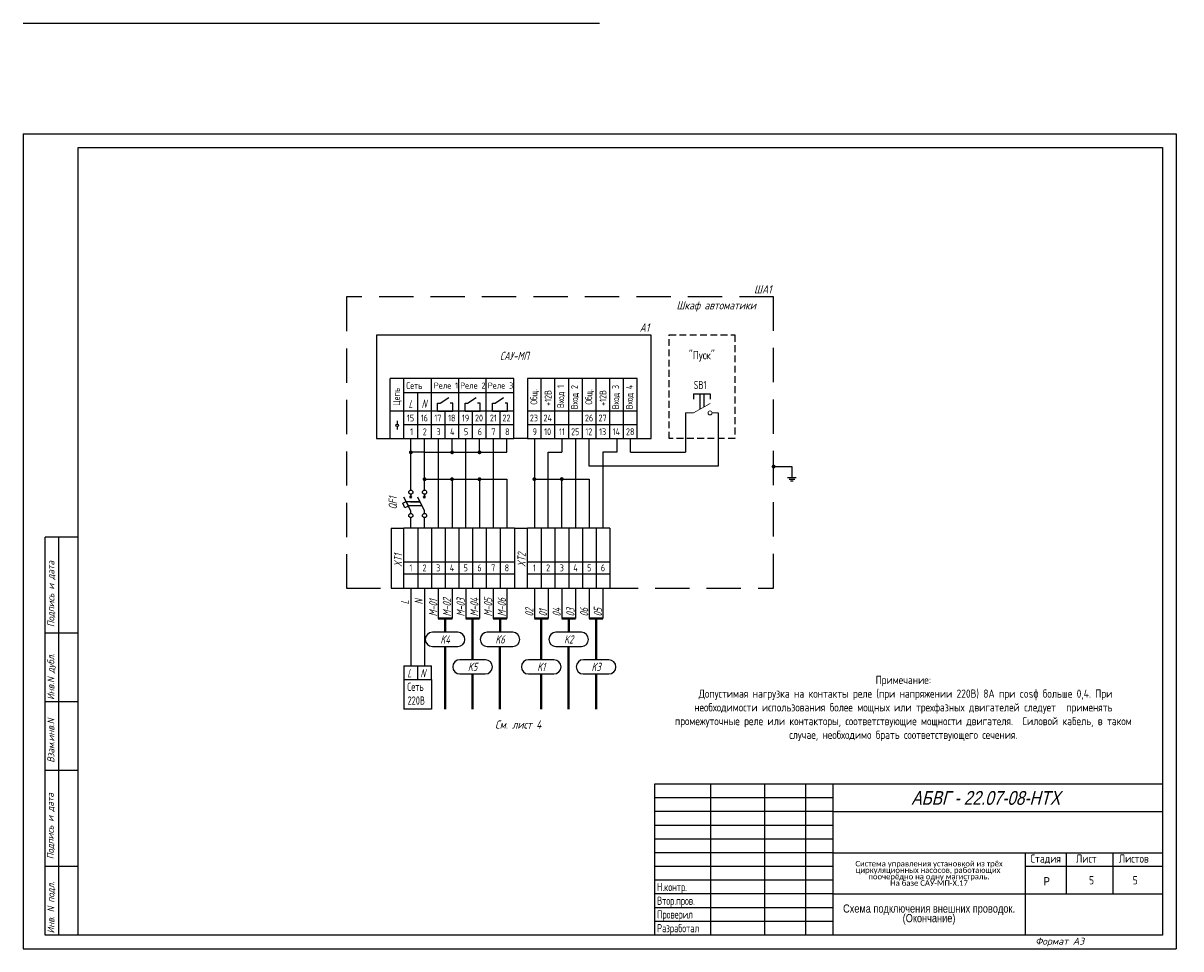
# Model space of a CAD drawing. Header units: millimetres. Extents: x 2821 to 3243, y 895 to 2827.
# Tile 1 of 4: x 2821 to 3243, y 895 to 1232. Entities that reach past the tile are written whole.
import ezdxf
from ezdxf.enums import TextEntityAlignment as Align

# ---------------------------------------------------------------- set-up
doc = ezdxf.new("R2010")
doc.units = ezdxf.units.MM
doc.linetypes.add('CONTI', pattern=[0])
doc.linetypes.add('DASHED2', pattern=[0.375, 0.25, -0.125])
doc.layers.add('015', color=7, linetype='Continuous', lineweight=15)
for name, color, linetype in [('Размеры', 3, 'Continuous'), ('Съемка', 162, 'Continuous'), ('Текст', 7, 'Continuous'), ('Форматка', 4, 'Continuous')]:
    doc.layers.add(name, color=color, linetype=linetype)
doc.layers.add('Слой1', color=10, linetype='Continuous', lineweight=200, plot=False)
doc.styles.add('35', font='romans.shx', dxfattribs={"width": 0.7, "oblique": 15, "height": 3.5})
doc.styles.add('Arial', font='arial.ttf')
doc.styles.add('GOST', font='GOST.shx', dxfattribs={"oblique": 15})
doc.styles.add('gost2304', font='gost_ptb.shx', dxfattribs={"width": 0.8, "oblique": 15, "height": 2.5})
doc.styles.add('Romans8', font='romans8.shx', dxfattribs={"width": 0.8, "height": 3})
doc.styles.add('style3', font='simplex.shx', dxfattribs={"height": 3})
doc.styles.add('style4', font='romans.shx', dxfattribs={"width": 0.7, "height": 3})

msp = doc.modelspace()

# ---------------------------------------------------------------- hatches: boundary and pattern name
at = {"layer": 'Съемка', "linetype": 'CONTI', "ltscale": 0.3}
for points in [[(2963.23, 1075.5, 1), (2961.82, 1075.5, 1)], [(2978.23, 1075.5, 1), (2976.82, 1075.5, 1)], [(2988.23, 1075.5, 1), (2986.82, 1075.5, 1)], [(3094.69, 1069.59, 1), (3094.69, 1071, 1)], [(2968.23, 1065.71, 1), (2966.82, 1065.71, 1)], [(2978.23, 1065.71, 1), (2976.82, 1065.71, 1)]]:
    msp.add_hatch(color=7, dxfattribs=at).paths.add_polyline_path(points)
h = msp.add_hatch(color=7, dxfattribs=at)
edge = h.paths.add_edge_path()
edge.add_arc((2987.52, 1065.71), 0.709, 0, 360)
h = msp.add_hatch(color=7, dxfattribs=at)
edge = h.paths.add_edge_path()
edge.add_arc((3007.52, 1065.75), 0.709, 0, 360)
h = msp.add_hatch(color=7, dxfattribs=at)
edge = h.paths.add_edge_path()
edge.add_arc((3017.52, 1065.75), 0.709, 0, 360)

# ---------------------------------------------------------------- linework, layer by layer
for p, q in [((2960.02, 1118.19), (2950.02, 1118.19)), ((2950.02, 1118.19), (2950.02, 1080.5)), ((3050.02, 1118.19), (2960.02, 1118.19)), ((3050.02, 1080.5), (3050.02, 1118.19)), ((2955.02, 1090.5), (2955.02, 1102.34)), ((2960.02, 1102.34), (2955.02, 1102.34)), ((2960.02, 1090.5), (2960.02, 1102.34)), ((2965.02, 1102.34), (2960.02, 1102.34)), ((2970.02, 1102.34), (2965.02, 1102.34)), ((2970.02, 1090.5), (2970.02, 1102.34)), ((2975.02, 1102.34), (2970.02, 1102.34)), ((2980.02, 1102.34), (2975.02, 1102.34)), ((2980.02, 1090.5), (2980.02, 1102.34)), ((2985.02, 1102.34), (2980.02, 1102.34)), ((2990.02, 1102.34), (2985.02, 1102.34)), ((2990.02, 1090.5), (2990.02, 1102.34)), ((2995.02, 1102.34), (2990.02, 1102.34)), ((3000.02, 1102.34), (2995.02, 1102.34)), ((3000.02, 1090.5), (3000.02, 1102.34)), ((3010.02, 1102.34), (3005.02, 1102.34)), ((3005.02, 1102.34), (3005.02, 1080.5)), ((3010.02, 1090.5), (3010.02, 1102.34)), ((3015.02, 1102.34), (3010.02, 1102.34)), ((3015.02, 1090.5), (3015.02, 1102.34)), ((3020.02, 1102.34), (3015.02, 1102.34)), ((3020.02, 1090.5), (3020.02, 1102.34)), ((3025.02, 1102.34), (3020.02, 1102.34)), ((3025.02, 1090.5), (3025.02, 1102.34)), ((3030.02, 1102.34), (3025.02, 1102.34)), ((3030.02, 1090.5), (3030.02, 1102.34)), ((3035.02, 1102.34), (3030.02, 1102.34)), ((3035.02, 1090.5), (3035.02, 1102.34)), ((3040.02, 1102.34), (3035.02, 1102.34)), ((3040.02, 1090.5), (3040.02, 1102.34)), ((3045.02, 1102.34), (3040.02, 1102.34)), ((3045.02, 1090.5), (3045.02, 1102.34)), ((2965.02, 1090.5), (2965.02, 1097.34)), ((3065.52, 1096.87), (3071.52, 1096.87)), ((3065.52, 1096.87), (3065.52, 1094.87)), ((3067.77, 1096.87), (3069.27, 1096.87)), ((3067.77, 1096.87), (3067.77, 1091.17)), ((3069.27, 1096.87), (3069.27, 1092.03)), ((3071.52, 1096.87), (3071.52, 1094.87)), ((2972.27, 1090.5), (2972.27, 1093.42)), ((2972.27, 1093.42), (2973.2, 1093.42)), ((2977.78, 1093.42), (2976.85, 1093.42)), ((2977.78, 1090.5), (2977.78, 1093.42)), ((2982.27, 1090.5), (2982.27, 1093.42)), ((2982.27, 1093.42), (2983.2, 1093.42)), ((2987.78, 1093.42), (2986.85, 1093.42)), ((2987.78, 1090.5), (2987.78, 1093.42)), ((2992.27, 1090.5), (2992.27, 1093.42)), ((2992.27, 1093.42), (2993.2, 1093.42)), ((2997.78, 1093.42), (2996.85, 1093.42)), ((2997.78, 1090.5), (2997.78, 1093.42)), ((2955.02, 1085.5), (2955.02, 1090.5)), ((2960.02, 1090.5), (2955.02, 1090.5)), ((2960.02, 1085.5), (2960.02, 1090.5)), ((2965.02, 1090.5), (2960.02, 1090.5)), ((2965.02, 1085.5), (2965.02, 1090.5)), ((2970.02, 1090.5), (2965.02, 1090.5)), ((2970.02, 1085.5), (2970.02, 1090.5)), ((2975.02, 1090.5), (2970.02, 1090.5)), ((2972.27, 1090.5), (2977.78, 1090.5)), ((2975.02, 1085.5), (2975.02, 1090.5)), ((2980.02, 1090.5), (2975.02, 1090.5)), ((2980.02, 1085.5), (2980.02, 1090.5)), ((2985.02, 1090.5), (2980.02, 1090.5)), ((2982.27, 1090.5), (2987.78, 1090.5)), ((2985.02, 1085.5), (2985.02, 1090.5)), ((2990.02, 1090.5), (2985.02, 1090.5)), ((2990.02, 1085.5), (2990.02, 1090.5)), ((2995.02, 1090.5), (2990.02, 1090.5)), ((2992.27, 1090.5), (2997.78, 1090.5)), ((2995.02, 1085.5), (2995.02, 1090.5)), ((3000.02, 1090.5), (2995.02, 1090.5)), ((3000.02, 1085.5), (3000.02, 1090.5)), ((3010.02, 1090.5), (3005.02, 1090.5)), ((3010.02, 1085.5), (3010.02, 1090.5)), ((3015.02, 1090.5), (3010.02, 1090.5)), ((3015.02, 1085.5), (3015.02, 1090.5)), ((3020.02, 1090.5), (3015.02, 1090.5)), ((3020.02, 1085.5), (3020.02, 1090.5)), ((3025.02, 1090.5), (3020.02, 1090.5)), ((3025.02, 1085.5), (3025.02, 1090.5)), ((3030.02, 1090.5), (3025.02, 1090.5)), ((3030.02, 1085.5), (3030.02, 1090.5)), ((3035.02, 1090.5), (3030.02, 1090.5)), ((3035.02, 1085.5), (3035.02, 1090.5)), ((3040.02, 1090.5), (3035.02, 1090.5)), ((3040.02, 1085.5), (3040.02, 1090.5)), ((3045.02, 1090.5), (3040.02, 1090.5)), ((3045.02, 1085.5), (3045.02, 1090.5)), ((3062.52, 1089.87), (3062.52, 1075.5)), ((3074.52, 1089.87), (3074.52, 1070.5)), ((2955.02, 1080.5), (2955.02, 1085.5)), ((2960.02, 1080.5), (2960.02, 1085.5)), ((2965.02, 1085.5), (2960.02, 1085.5)), ((2965.02, 1080.5), (2965.02, 1085.5)), ((2970.02, 1085.5), (2965.02, 1085.5)), ((2970.02, 1080.5), (2970.02, 1085.5)), ((2975.02, 1085.5), (2970.02, 1085.5)), ((2975.02, 1080.5), (2975.02, 1085.5)), ((2980.02, 1085.5), (2975.02, 1085.5)), ((2980.02, 1080.5), (2980.02, 1085.5)), ((2985.02, 1085.5), (2980.02, 1085.5)), ((2985.02, 1080.5), (2985.02, 1085.5)), ((2990.02, 1085.5), (2985.02, 1085.5)), ((2990.02, 1080.5), (2990.02, 1085.5)), ((2995.02, 1085.5), (2990.02, 1085.5)), ((2995.02, 1080.5), (2995.02, 1085.5)), ((3000.02, 1085.5), (2995.02, 1085.5)), ((3000.02, 1080.5), (3000.02, 1085.5)), ((3010.02, 1085.5), (3005.02, 1085.5)), ((3010.02, 1080.5), (3010.02, 1085.5)), ((3015.02, 1085.5), (3010.02, 1085.5)), ((3015.02, 1080.5), (3015.02, 1085.5)), ((3020.02, 1085.5), (3015.02, 1085.5)), ((3020.02, 1080.5), (3020.02, 1085.5)), ((3025.02, 1085.5), (3020.02, 1085.5)), ((3025.02, 1080.5), (3025.02, 1085.5)), ((3030.02, 1085.5), (3025.02, 1085.5)), ((3030.02, 1080.5), (3030.02, 1085.5)), ((3035.02, 1085.5), (3030.02, 1085.5)), ((3035.02, 1080.5), (3035.02, 1085.5)), ((3040.02, 1085.5), (3035.02, 1085.5)), ((3040.02, 1080.5), (3040.02, 1085.5)), ((3045.02, 1085.5), (3040.02, 1085.5)), ((3045.02, 1080.5), (3045.02, 1085.5)), ((2950.02, 1080.5), (2955.02, 1080.5)), ((2955.02, 1080.5), (2960.02, 1080.5)), ((2960.02, 1080.5), (2965.02, 1080.5)), ((2962.52, 1063.58), (2962.52, 1080.5)), ((2965.02, 1080.5), (2970.02, 1080.5)), ((2967.52, 1075.5), (2967.52, 1080.5)), ((2970.02, 1080.5), (2975.02, 1080.5)), ((2972.52, 1080.5), (2972.52, 1063.58)), ((2975.02, 1080.5), (2980.02, 1080.5)), ((2977.52, 1075.5), (2977.52, 1080.5)), ((2980.02, 1080.5), (2985.02, 1080.5)), ((2982.52, 1063.58), (2982.52, 1080.5)), ((2985.02, 1080.5), (2990.02, 1080.5)), ((2987.52, 1075.5), (2987.52, 1080.5)), ((2990.02, 1080.5), (2995.02, 1080.5)), ((2992.52, 1080.5), (2992.52, 1047.88)), ((2995.02, 1080.5), (3000.02, 1080.5)), ((2997.52, 1075.5), (2997.52, 1080.5)), ((3005.02, 1080.5), (3000.02, 1080.5)), ((3005.02, 1080.5), (3010.02, 1080.5)), ((3007.52, 1080.5), (3007.52, 1063.58)), ((3010.02, 1080.5), (3015.02, 1080.5)), ((3015.02, 1080.5), (3020.02, 1080.5)), ((3017.52, 1080.5), (3017.52, 1075.5)), ((3020.02, 1080.5), (3025.02, 1080.5)), ((3022.52, 1080.5), (3022.52, 1063.58)), ((3025.02, 1080.5), (3030.02, 1080.5)), ((3027.52, 1070.5), (3027.52, 1080.5)), ((3030.02, 1080.5), (3035.02, 1080.5)), ((3035.02, 1080.5), (3040.02, 1080.5)), ((3037.52, 1080.5), (3037.52, 1075.5)), ((3040.02, 1080.5), (3045.02, 1080.5)), ((3042.52, 1075.5), (3042.52, 1080.5)), ((3045.02, 1080.5), (3050.02, 1080.5)), ((2967.52, 1075.5), (2962.52, 1075.5)), ((2967.52, 1063.58), (2967.52, 1075.5)), ((2967.52, 1075.5), (2977.52, 1075.5)), ((2977.52, 1075.5), (2987.52, 1075.5)), ((2987.52, 1075.5), (2997.52, 1075.5)), ((3012.52, 1063.58), (3012.52, 1075.5)), ((3012.52, 1075.5), (3017.52, 1075.5)), ((3032.52, 1075.5), (3032.52, 1063.58)), ((3037.52, 1075.5), (3032.52, 1075.5)), ((3042.52, 1075.5), (3062.52, 1075.5)), ((3074.52, 1070.5), (3027.52, 1070.5)), ((3094.69, 1070.29), (3101.3, 1070.29)), ((3101.3, 1070.29), (3101.3, 1066.37)), ((2962.52, 1061.72), (2962.52, 1063.58)), ((2967.52, 1065.71), (2977.52, 1065.71)), ((2967.52, 1061.72), (2967.52, 1063.58)), ((2972.52, 1063.58), (2972.52, 1047.88)), ((2977.52, 1065.71), (2977.52, 1063.58)), ((2977.52, 1065.71), (2987.52, 1065.71)), ((2977.52, 1063.58), (2977.52, 1047.88)), ((2982.52, 1047.88), (2982.52, 1063.58)), ((2987.52, 1065.71), (2987.52, 1063.58)), ((2987.52, 1065.71), (2997.52, 1065.71)), ((2987.52, 1063.58), (2987.52, 1047.88)), ((2997.52, 1065.71), (2997.52, 1063.58)), ((2997.52, 1063.58), (2997.52, 1047.88)), ((3007.52, 1065.75), (3027.52, 1065.75)), ((3007.52, 1063.58), (3007.52, 1047.88)), ((3012.52, 1047.88), (3012.52, 1063.58)), ((3017.52, 1063.58), (3017.52, 1065.75)), ((3017.52, 1047.88), (3017.52, 1063.58)), ((3022.52, 1063.58), (3022.52, 1047.88)), ((3027.52, 1065.75), (3027.52, 1063.58)), ((3027.52, 1063.58), (3027.52, 1047.88)), ((3032.52, 1063.58), (3032.52, 1047.88)), ((3099.78, 1066.37), (3102.95, 1066.37)), ((3100.38, 1065.71), (3102.36, 1065.71)), ((3100.77, 1065.06), (3101.83, 1065.06)), ((2962.52, 1047.88), (2962.52, 1051.72)), ((2962.52, 1047.88), (2962.52, 1051.72)), ((2962.52, 1047.88), (2962.52, 1051.72)), ((2967.52, 1047.88), (2967.52, 1051.72)), ((2965.02, 1047.88), (2960.02, 1047.88)), ((2965.02, 1047.88), (2965.02, 1026.04)), ((2970.02, 1047.88), (2965.02, 1047.88)), ((2970.02, 1047.88), (2970.02, 1026.04)), ((2975.02, 1047.88), (2970.02, 1047.88)), ((2975.02, 1047.88), (2975.02, 1026.04)), ((2980.02, 1047.88), (2975.02, 1047.88)), ((2980.02, 1047.88), (2980.02, 1026.04)), ((2985.02, 1047.88), (2980.02, 1047.88)), ((2985.02, 1047.88), (2985.02, 1026.04)), ((2990.02, 1047.88), (2985.02, 1047.88)), ((2990.02, 1047.88), (2990.02, 1026.04)), ((2995.02, 1047.88), (2990.02, 1047.88)), ((2995.02, 1047.88), (2995.02, 1026.04)), ((3000.31, 1047.88), (2995.02, 1047.88)), ((3010.02, 1047.88), (3005.02, 1047.88)), ((3010.02, 1047.88), (3010.02, 1026.04)), ((3015.02, 1047.88), (3010.02, 1047.88)), ((3015.02, 1047.88), (3015.02, 1026.04)), ((3015.02, 1047.88), (3015.02, 1026.04)), ((3020.02, 1047.88), (3015.02, 1047.88)), ((3020.02, 1047.88), (3020.02, 1026.04)), ((3020.02, 1047.88), (3020.02, 1026.04)), ((3020.02, 1047.88), (3020.02, 1026.04)), ((3025.02, 1047.88), (3020.02, 1047.88)), ((3025.02, 1047.88), (3025.02, 1026.04)), ((3030.02, 1047.88), (3025.02, 1047.88)), ((3030.02, 1047.88), (3030.02, 1026.04)), ((3030.02, 1047.88), (3030.02, 1026.04)), ((3035.02, 1047.88), (3030.02, 1047.88)), ((3035.02, 1047.88), (3035.02, 1026.04)), ((2960.02, 1035.64), (2965.02, 1035.64)), ((2965.02, 1035.64), (2970.02, 1035.64)), ((2970.02, 1035.64), (2975.02, 1035.64)), ((2975.02, 1035.64), (2980.02, 1035.64)), ((2980.02, 1035.64), (2985.02, 1035.64)), ((2985.02, 1035.64), (2990.02, 1035.64)), ((2990.02, 1035.64), (2995.02, 1035.64)), ((2995.02, 1035.64), (3000.31, 1035.64)), ((3005.02, 1035.64), (3010.02, 1035.64)), ((3010.02, 1035.64), (3015.02, 1035.64)), ((3015.02, 1035.64), (3020.02, 1035.64)), ((3020.02, 1035.64), (3025.02, 1035.64)), ((3025.02, 1035.64), (3030.02, 1035.64)), ((3030.02, 1035.64), (3035.02, 1035.64)), ((2960.02, 1031.17), (2965.02, 1031.17)), ((2965.02, 1031.17), (2970.02, 1031.17)), ((2970.02, 1031.17), (2975.02, 1031.17)), ((2975.02, 1031.17), (2980.02, 1031.17)), ((2980.02, 1031.17), (2985.02, 1031.17)), ((2985.02, 1031.17), (2990.02, 1031.17)), ((2990.02, 1031.17), (2995.02, 1031.17)), ((2995.02, 1031.17), (3000.31, 1031.17)), ((3005.02, 1031.17), (3010.02, 1031.17)), ((3010.02, 1031.17), (3015.02, 1031.17)), ((3015.02, 1031.17), (3020.02, 1031.17)), ((3020.02, 1031.17), (3025.02, 1031.17)), ((3025.02, 1031.17), (3030.02, 1031.17)), ((3030.02, 1031.17), (3035.02, 1031.17)), ((2960.02, 1026.04), (2965.02, 1026.04)), ((2962.52, 1026.04), (2962.52, 1017.68)), ((2965.02, 1026.04), (2970.02, 1026.04)), ((2967.52, 1026.04), (2967.52, 1017.68)), ((2970.02, 1026.04), (2975.02, 1026.04)), ((2972.52, 1026.04), (2972.52, 1014.92)), ((2975.02, 1026.04), (2980.02, 1026.04)), ((2977.52, 1026.04), (2977.52, 1014.92)), ((2980.02, 1026.04), (2985.02, 1026.04)), ((2982.52, 1026.04), (2982.52, 1014.92)), ((2985.02, 1026.04), (2990.02, 1026.04)), ((2987.52, 1026.04), (2987.52, 1014.92)), ((2990.02, 1026.04), (2995.02, 1026.04)), ((2992.52, 1026.04), (2992.52, 1014.92)), ((2995.02, 1026.04), (3000.02, 1026.04)), ((2997.52, 1026.04), (2997.52, 1014.92)), ((3005.02, 1026.04), (3010.02, 1026.04)), ((3005.02, 1026.04), (3010.02, 1026.04)), ((3007.52, 1026.04), (3007.52, 1014.92)), ((3010.02, 1026.04), (3015.02, 1026.04)), ((3012.52, 1026.04), (3012.52, 1014.92)), ((3015.02, 1026.04), (3020.02, 1026.04)), ((3017.52, 1026.04), (3017.52, 1014.92)), ((3020.02, 1026.04), (3025.02, 1026.04)), ((3020.02, 1026.04), (3025.02, 1026.04)), ((3022.52, 1026.04), (3022.52, 1014.92)), ((3025.02, 1026.04), (3030.02, 1026.04)), ((3027.52, 1026.04), (3027.52, 1014.92)), ((3030.02, 1026.04), (3035.02, 1026.04)), ((3032.52, 1026.04), (3032.52, 1014.92)), ((2962.52, 1017.68), (2962.52, 997.73)), ((2967.52, 1017.68), (2967.52, 997.73)), ((2979.67, 1009.92), (2970.38, 1009.92)), ((2999.67, 1009.92), (2990.38, 1009.92)), ((3024.67, 1009.92), (3015.38, 1009.92)), ((2989.67, 999.92), (2980.38, 999.92)), ((3014.67, 999.92), (3005.38, 999.92)), ((3034.67, 999.92), (3025.38, 999.92)), ((2960.02, 997.73), (2965.02, 997.73)), ((2960.02, 997.73), (2960.02, 992.73)), ((2965.02, 997.73), (2970.02, 997.73)), ((2965.02, 992.73), (2965.02, 997.73)), ((2970.02, 992.73), (2970.02, 997.73)), ((2960.02, 992.73), (2970.02, 992.73)), ((2960.02, 992.73), (2960.02, 981.95)), ((2970.02, 992.73), (2970.02, 981.95)), ((2970.02, 981.95), (2960.02, 981.95))]:
    msp.add_line(p, q)
at = {"color": 7}
for p, q in [((2972.27, 1090.5), (2972.27, 1093.42)), ((2973.2, 1093.42), (2976.32, 1095.47)), ((2982.27, 1090.5), (2982.27, 1093.42)), ((2983.2, 1093.42), (2986.32, 1095.47)), ((2992.27, 1090.5), (2992.27, 1093.42)), ((2993.2, 1093.42), (2996.32, 1095.47)), ((2957.53, 1086.93), (2957.53, 1085.81)), ((2957.53, 1084.91), (2957.53, 1083.78)), ((2965.9, 1057.47), (2960.9, 1057.47)), ((2966.65, 1055.97), (2961.65, 1055.97)), ((2962.34, 1057.47), (2965.9, 1057.47)), ((2970.36, 1004.75), (2979.64, 1004.75)), ((2990.36, 1004.75), (2999.64, 1004.75)), ((3015.36, 1004.75), (3024.64, 1004.75)), ((2980.36, 994.75), (2989.64, 994.75)), ((3005.36, 994.75), (3014.64, 994.75)), ((3025.36, 994.75), (3034.64, 994.75))]:
    msp.add_line(p, q, dxfattribs=at)
at = {"color": 0}
for p, q in [((2962.52, 1054.22), (2960.02, 1059.22)), ((2962.13, 1058.83), (2962.91, 1059.61)), ((2962.91, 1058.83), (2962.13, 1059.61)), ((2962.52, 1060.22), (2962.52, 1059.22)), ((2967.52, 1054.22), (2965.02, 1059.22)), ((2967.13, 1058.83), (2967.91, 1059.61)), ((2967.91, 1058.83), (2967.13, 1059.61)), ((2967.52, 1060.22), (2967.52, 1059.22)), ((2962.52, 1053.22), (2962.52, 1054.22)), ((2967.52, 1053.22), (2967.52, 1054.22))]:
    msp.add_line(p, q, dxfattribs=at)
at = {"color": 0, "linetype": 'ByBlock'}
for p, q in [((2955.31, 1047.88), (2955.31, 1026.04)), ((3000.31, 1047.88), (3000.31, 1026.04))]:
    msp.add_line(p, q, dxfattribs=at)
at = {"color": 0, "linetype": 'ByBlock', "ltscale": 0.1}
for p, q in [((2960.02, 1026.04), (2960.02, 1047.88)), ((3005.02, 1026.04), (3005.02, 1047.88))]:
    msp.add_line(p, q, dxfattribs=at)
at = {"lineweight": 40}
for p, q in [((2972.52, 1014.92), (2977.52, 1014.92)), ((2975.02, 1009.92), (2975.02, 1014.92)), ((2982.52, 1014.92), (2987.52, 1014.92)), ((2985.02, 999.92), (2985.02, 1014.92)), ((2992.52, 1014.92), (2997.52, 1014.92)), ((2995.02, 1009.92), (2995.02, 1014.92)), ((3007.52, 1014.92), (3012.52, 1014.92)), ((3010.02, 999.92), (3010.02, 1014.92)), ((3017.52, 1014.92), (3022.52, 1014.92)), ((3020.02, 1009.92), (3020.02, 1014.92)), ((3027.52, 1014.92), (3032.52, 1014.92)), ((3030.02, 999.92), (3030.02, 1014.92)), ((2975, 1004.75), (2975, 981.95)), ((2995, 1004.75), (2995, 981.95)), ((3020, 1004.75), (3020, 981.95)), ((2985, 994.75), (2985, 981.95)), ((3010, 994.75), (3010, 981.95)), ((3030, 994.75), (3030, 981.95))]:
    msp.add_line(p, q, dxfattribs=at)
at = {"color": 3, "linetype": 'DASHED2', "ltscale": 50}
msp.add_lwpolyline([(3094.69, 1132.11), (2939.03, 1132.11), (2939.03, 1026.04), (3094.69, 1026.04)], close=True, dxfattribs=at)
at = {"linetype": 'DASHED2', "ltscale": 10}
msp.add_lwpolyline([(3056.63, 1118.3), (3080.57, 1118.3), (3080.57, 1080.5), (3056.63, 1080.5)], close=True, dxfattribs=at)
at = {"color": 0, "ltscale": 0.008}
msp.add_lwpolyline([(2960.39, 1055.3), (2959.55, 1056.99), (2960.82, 1057.63), (2961.66, 1055.94)], close=True, dxfattribs=at)
at = {"color": 7}
msp.add_circle((2957.53, 1085.36), 0.452, dxfattribs=at)
at = {"color": 0}
for centre in [(2962.52, 1060.97), (2967.52, 1060.97), (2962.52, 1052.47), (2967.52, 1052.47)]:
    msp.add_circle(centre, 0.75, dxfattribs=at)
at = {"color": 7}
for centre, start, end in [((2970.38, 1007.33), 90, 269.4515), ((2979.64, 1007.33), 270, 89.4515), ((2990.38, 1007.33), 90, 269.4515), ((2999.64, 1007.33), 270, 89.4515), ((3015.38, 1007.33), 90, 269.4515), ((3024.64, 1007.33), 270, 89.4515), ((2980.38, 997.33), 90, 269.4515), ((2989.64, 997.33), 270, 89.4515), ((3005.38, 997.33), 90, 269.4515), ((3014.64, 997.33), 270, 89.4515), ((3025.38, 997.33), 90, 269.4515), ((3034.64, 997.33), 270, 89.4515)]:
    msp.add_arc(centre, 2.59, start, end, dxfattribs=at)
at = {"layer": '015', "color": 7, "ltscale": 100}
for p, q in [((3065.52, 1089.87), (3071.52, 1093.33)), ((3062.52, 1089.87), (3065.52, 1089.87)), ((3072.25, 1089.87), (3074.52, 1089.87))]:
    msp.add_line(p, q, dxfattribs=at)
at = {"layer": '015', "color": 7, "ltscale": 0.008}
for start, end in [(90, 270), (270, 90)]:
    msp.add_arc((3071.52, 1089.87), 0.726, start, end, dxfattribs=at)
at = {"layer": 'Размеры', "color": 7}
for p, q in [((2960.02, 1097.34), (3000.02, 1097.34)), ((2955.31, 1047.88), (2960.02, 1047.88)), ((3000.31, 1047.88), (3005.02, 1047.88)), ((2955.31, 1026.04), (2960.02, 1026.04)), ((3000.31, 1026.04), (3005.02, 1026.04))]:
    msp.add_line(p, q, dxfattribs=at)
at = {"layer": 'Слой1', "color": 7, "linetype": 'ByBlock', "lineweight": -3, "ltscale": 0.4}
for p, q in [((2821.3, 1231.87), (3031.3, 1231.87)), ((2821.3, 1231.87), (3031.3, 1231.87)), ((2821.3, 1231.87), (3031.3, 1231.87)), ((2821.3, 1191.59), (3031.3, 1191.59)), ((2840, 1191.59), (3241.3, 1191.59)), ((2821.3, 894.59), (3031.3, 894.59)), ((3031.3, 894.59), (3241.3, 894.59))]:
    msp.add_line(p, q, dxfattribs=at)
at = {"layer": 'Слой1', "color": 7, "lineweight": -3}
for p, q in [((2821.3, 1191.59), (2821.3, 894.59)), ((2821.3, 1191.59), (2821.3, 894.59)), ((2821.3, 1191.59), (2821.3, 894.59)), ((2821.3, 1191.59), (2821.3, 894.59)), ((3241.3, 1191.59), (3241.3, 894.59)), ((3241.3, 1191.59), (3241.3, 894.59)), ((3241.3, 1191.59), (3241.3, 894.59))]:
    msp.add_line(p, q, dxfattribs=at)
at = {"layer": 'Форматка', "color": 7, "lineweight": -3}
for p, q in [((2841.3, 899.59), (2841.3, 1186.59)), ((2841.3, 1186.59), (3236.3, 1186.59)), ((3236.3, 1186.59), (3236.3, 899.59)), ((2841.3, 1044.59), (2829.3, 1044.59)), ((2829.3, 899.59), (2829.3, 1044.59)), ((2834.3, 899.59), (2834.3, 1044.59)), ((2841.3, 1009.59), (2829.3, 1009.59)), ((2841.3, 984.59), (2829.3, 984.59)), ((2841.3, 959.59), (2829.3, 959.59)), ((3236.3, 954.59), (3051.3, 954.59)), ((3051.3, 954.59), (3051.3, 899.59)), ((3071.68, 954.59), (3071.68, 899.59)), ((3091.3, 954.59), (3091.3, 899.59)), ((3106.3, 954.59), (3106.3, 899.59)), ((3116.3, 954.59), (3116.3, 899.59)), ((3116.3, 949.59), (3051.3, 949.59)), ((3116.3, 944.59), (3051.3, 944.59)), ((3116.3, 944.59), (3236.3, 944.59)), ((3116.3, 939.59), (3051.3, 939.59)), ((3116.3, 934.59), (3051.3, 934.59)), ((3116.3, 929.59), (3051.3, 929.59)), ((3116.3, 929.59), (3236.3, 929.59)), ((3186.3, 929.59), (3186.3, 899.59)), ((3201.3, 929.59), (3201.3, 914.59)), ((3218.3, 929.59), (3218.3, 914.59)), ((2841.3, 924.59), (2829.3, 924.59)), ((3116.3, 924.59), (3051.3, 924.59)), ((3236.3, 924.59), (3186.3, 924.59)), ((3116.3, 919.59), (3051.3, 919.59)), ((3116.3, 914.59), (3051.3, 914.59)), ((3116.3, 914.59), (3236.3, 914.59)), ((3116.3, 909.59), (3051.3, 909.59)), ((3116.3, 904.59), (3051.3, 904.59)), ((3236.3, 899.59), (2829.3, 899.59))]:
    msp.add_line(p, q, dxfattribs=at)

# ---------------------------------------------------------------- texts
at = {"color": 7, "oblique": 15}
for s, style, width, p in [('ШA1', 'style4', 0.8, (3090.73, 1134.89)), ('Шкаф автоматики', 'style4', 0.8, (3073.77, 1129.05)), ('A1', 'style4', 0.8, (3047.64, 1120.97)), ('K4', 'style4', 0.7, (2975.01, 1007.33)), ('K6', 'style4', 0.7, (2995.01, 1007.33)), ('K2', 'style4', 0.7, (3020.01, 1007.33)), ('L', 'style3', 0.669676, (2961.99, 995.03)), ('N', 'style3', 0.669676, (2966.89, 995.03)), ('K5', 'style4', 0.7, (2985.01, 997.33)), ('K1', 'style4', 0.7, (3010.01, 997.33)), ('K3', 'style4', 0.7, (3030.01, 997.33)), ('См. лист 4', 'style4', 0.8, (3001.64, 976.33))]:
    msp.add_text(s, height=3, dxfattribs=dict(at, style=style, width=width)).set_placement(p, align=Align.MIDDLE_CENTER)
at = {"color": 7, "style": 'style3', "oblique": 15, "width": 0.669676}
for s, p in [('L', (2961.69, 1091.65)), ('N', (2966.42, 1091.68))]:
    msp.add_text(s, height=3, dxfattribs=at).set_placement(p)
at = {"color": 7, "style": 'style4', "oblique": 15, "width": 0.700428}
for s, p in [('XT1', (2959.37, 1033.71)), ('XT2', (3004.37, 1033.71)), ('L', (2961.87, 1020.08)), ('N', (2966.87, 1020.08)), ('M-01', (2972.16, 1015.69)), ('M-02', (2977.16, 1015.69)), ('M-03', (2982.16, 1015.69)), ('M-04', (2987.16, 1015.69)), ('M-05', (2992.16, 1015.69)), ('M-06', (2997.16, 1015.69)), ('02', (3007.16, 1015.69)), ('01', (3012.16, 1015.69)), ('04', (3017.16, 1015.69)), ('03', (3022.16, 1015.69)), ('06', (3027.16, 1015.69)), ('05', (3032.16, 1015.69))]:
    msp.add_text(s, height=3, rotation=90, dxfattribs=at).set_placement(p)
at = {"lineweight": -3, "style": 'Arial', "oblique": 15, "width": 0.8}
msp.add_text('АБВГ - 22.07-08-НТХ', height=5, dxfattribs=at).set_placement((3199.05, 949.58), align=Align.MIDDLE_RIGHT)
at = {"color": 7, "style": 'Arial', "width": 0.8}
msp.add_text('Р', height=3, dxfattribs=at).set_placement((3193.07, 917.72))
at = {"color": 3, "insert": (3065.56, 1101.55), "char_height": 3, "attachment_point": 1, "style": 'style4'}
msp.add_mtext_dynamic_manual_height_columns('SB1', width=11.9984, gutter_width=15, heights=[0], dxfattribs=at)
at = {"insert": (2960.75, 991.57), "char_height": 3, "attachment_point": 1, "style": 'style4'}
msp.add_mtext_dynamic_manual_height_columns('\\pi0.4899;Сеть\\P\\pi0.5899;220В', width=9.0798, gutter_width=15, heights=[0], dxfattribs=at)
at = {"insert": (3151.3, 922.09), "char_height": 2.2, "width": 70, "attachment_point": 5, "line_spacing_factor": 0.7, "style": 'Arial'}
msp.add_mtext('{\\fCalibri|b0|i0|c204|p34;\\H0.91667x;Система управления установкой из трёх циркуляционных насосов, работающих \\H1.856x; \\H0.53878x;поочерёдно на одну магистраль. \\fCalibri|b0|i0|c0|p34;\\H1.8279x; \\H0.54708x;\\P\\fCalibri|b0|i0|c204|p34;На базе САУ-МП-Х.\\fCalibri|b0|i0|c0|p34;17\\H1.8658x; }', dxfattribs=at)
at = {"color": 7, "insert": (3151.3, 907.09), "char_height": 3, "width": 70, "attachment_point": 5, "line_spacing_factor": 0.7, "style": 'Arial'}
msp.add_mtext('\\pt24;{\\W0.8;Схема подключения внешних проводок. (Окончание)}', dxfattribs=at)
at = {"color": 0, "style": 'gost2304', "oblique": 15, "width": 0.8, "flags": 8}
msp.add_attdef('QF1', text='QF1', height=3, rotation=90, dxfattribs=at).set_placement((2957.45, 1056.99), align=Align.CENTER)
at = {"layer": 'Текст', "lineweight": -3, "style": 'GOST', "oblique": 15, "width": 0.8}
msp.add_text('САУ-МП', height=3, dxfattribs=at).set_placement((3000.25, 1110.62), align=Align.MIDDLE_CENTER)
at = {"layer": 'Текст', "color": 0, "style": 'Romans8', "width": 0.8}
for s, height, p in [('Сеть', 2.5, (2960.88, 1098.59)), ('Реле 1', 2.2, (2970.87, 1098.74)), ('Реле 2', 2.2, (2980.49, 1098.74)), ('Реле 3', 2.2, (2990.53, 1098.74)), ('15', 2.5, (2961.1, 1086.75)), ('16', 2.5, (2966.14, 1086.75)), ('17', 2.5, (2971.1, 1086.75)), ('18', 2.5, (2976.1, 1086.75)), ('19', 2.5, (2981.14, 1086.75)), ('20', 2.5, (2985.9, 1086.75)), ('21', 2.5, (2991.33, 1086.75)), ('22', 2.5, (2995.9, 1086.75)), ('23', 2.5, (3005.9, 1086.75)), ('24', 2.5, (3010.86, 1086.75)), ('26', 2.5, (3025.95, 1086.75)), ('27', 2.5, (3030.9, 1086.75)), ('1', 2.5, (2962.29, 1081.75)), ('2', 2.5, (2966.86, 1081.75)), ('3', 2.5, (2971.86, 1081.75)), ('4', 2.5, (2976.81, 1081.75)), ('5', 2.5, (2981.86, 1081.75)), ('6', 2.5, (2986.9, 1081.75)), ('7', 2.5, (2991.86, 1081.75)), ('8', 2.5, (2996.86, 1081.75)), ('9', 2.5, (3006.9, 1081.75)), ('10', 2.5, (3011.1, 1081.75)), ('11', 2.5, (3016.52, 1081.75)), ('25', 2.5, (3020.9, 1081.75)), ('12', 2.5, (3026.1, 1081.75)), ('13', 2.5, (3031.1, 1081.75)), ('14', 2.5, (3036.05, 1081.75)), ('28', 2.5, (3040.9, 1081.75))]:
    msp.add_text(s, height=height, dxfattribs=at).set_placement(p)
for s, p in [('Цепь', (2958.54, 1092.45)), ('Общ.', (3008.6, 1092.9)), ('+12В', (3013.77, 1092.42)), ('Вход 1', (3018.36, 1091.61)), ('Вход 2', (3023.36, 1091.19)), ('Общ.', (3028.6, 1092.9)), ('+12В', (3033.77, 1092.42)), ('Вход 3', (3038.36, 1091.19)), ('Вход 4', (3043.36, 1091.14))]:
    msp.add_text(s, height=2.5, rotation=90, dxfattribs=at).set_placement(p)
at = {"layer": 'Текст', "insert": (3068.52, 1110.5), "char_height": 3, "width": 24.7565, "attachment_point": 5, "line_spacing_factor": 0.9, "style": 'Romans8'}
msp.add_mtext('\\A1;"Пуск"', dxfattribs=at)
at = {"layer": 'Текст', "color": 0, "char_height": 2.5, "width": 5, "attachment_point": 5, "line_spacing_factor": 0.9, "style": 'Romans8'}
for s, insert in [('\\A1;1', (2962.52, 1033.4)), ('\\A1;2', (2967.52, 1033.4)), ('\\A1;3', (2972.52, 1033.4)), ('\\A1;4', (2977.52, 1033.4)), ('\\A1;5', (2982.52, 1033.4)), ('\\A1;6', (2987.52, 1033.4)), ('\\A1;7', (2992.52, 1033.4)), ('\\A1;8', (2997.52, 1033.4)), ('\\A1;1', (3007.52, 1033.4)), ('\\A1;2', (3012.52, 1033.4)), ('\\A1;3', (3017.52, 1033.4)), ('\\A1;4', (3022.52, 1033.4)), ('\\A1;5', (3027.52, 1033.4)), ('\\A1;6', (3032.52, 1033.4))]:
    msp.add_mtext(s, dxfattribs=dict(at, insert=insert))
at = {"layer": 'Текст', "color": 7, "ltscale": 6.666667, "char_height": 3, "style": 'Romans8'}
for s, insert, width, attachment_point in [('Примечание:^I\\P^IДопустимая нагрузка на контакты реле (при напряжении 220В) 8А при cos{\\C256;ϕ} больше 0,4. При необходимости использования более мощных или трехфазных двигателей следует {\\H1.3333x; }применять промежуточные реле или контакторы, соответствующие мощности двигателя. {\\H1.1389x; }Силовой кабель, в таком случае, необходимо брать соответствующего сечения.                  {\\H1.2037x; }\\~                                                               \\~           {\\H1.1821x; }', (3141.93, 982.18), 181.2748, 5), ('Стадия', (3193.8, 928.99), 15, 2), ('\\pi3.55;Лист', (3201.3, 928.99), 15, 1), ('\\pi4.1499;Листов', (3216.3, 928.99), 20, 1)]:
    msp.add_mtext(s, dxfattribs=dict(at, insert=insert, width=width, attachment_point=attachment_point))
at = {"layer": 'Текст', "color": 7, "ltscale": 100, "char_height": 3, "width": 19.7446, "attachment_point": 5, "style": 'Romans8'}
for insert in [(3210.52, 919.59), (3226.42, 919.59)]:
    msp.add_mtext('\\A1;5', dxfattribs=dict(at, insert=insert))
at = {"layer": 'Текст', "color": 7, "insert": (3052.24, 933.63), "char_height": 3, "width": 21.4279, "attachment_point": 1, "style": 'Romans8'}
msp.add_mtext('{\\W0.7;\\P\\P\\PН.контр.   \\PВтор.пров.\\PПроверил\\PРазработал}', dxfattribs=at)
at = {"layer": 'Форматка', "color": 7, "lineweight": -3, "style": '35', "oblique": 15, "width": 0.9}
for s, p in [('Подпись и дата', (2832.64, 1011.84)), ('Инв.N дубл.', (2832.64, 985.3)), ('Взам.инв.N', (2832.64, 962.42)), ('Подпись и дата', (2832.44, 927.26)), ('Инв. N подл.', (2832.64, 900.23))]:
    msp.add_text(s, height=2.5, rotation=90, dxfattribs=at).set_placement(p)
at = {"layer": 'Форматка', "color": 7, "lineweight": -3, "style": '35', "oblique": 15}
msp.add_text('Формат А3', height=2.5, dxfattribs=at).set_placement((3190.01, 896.13))

doc.saveas('drawing.dxf')
